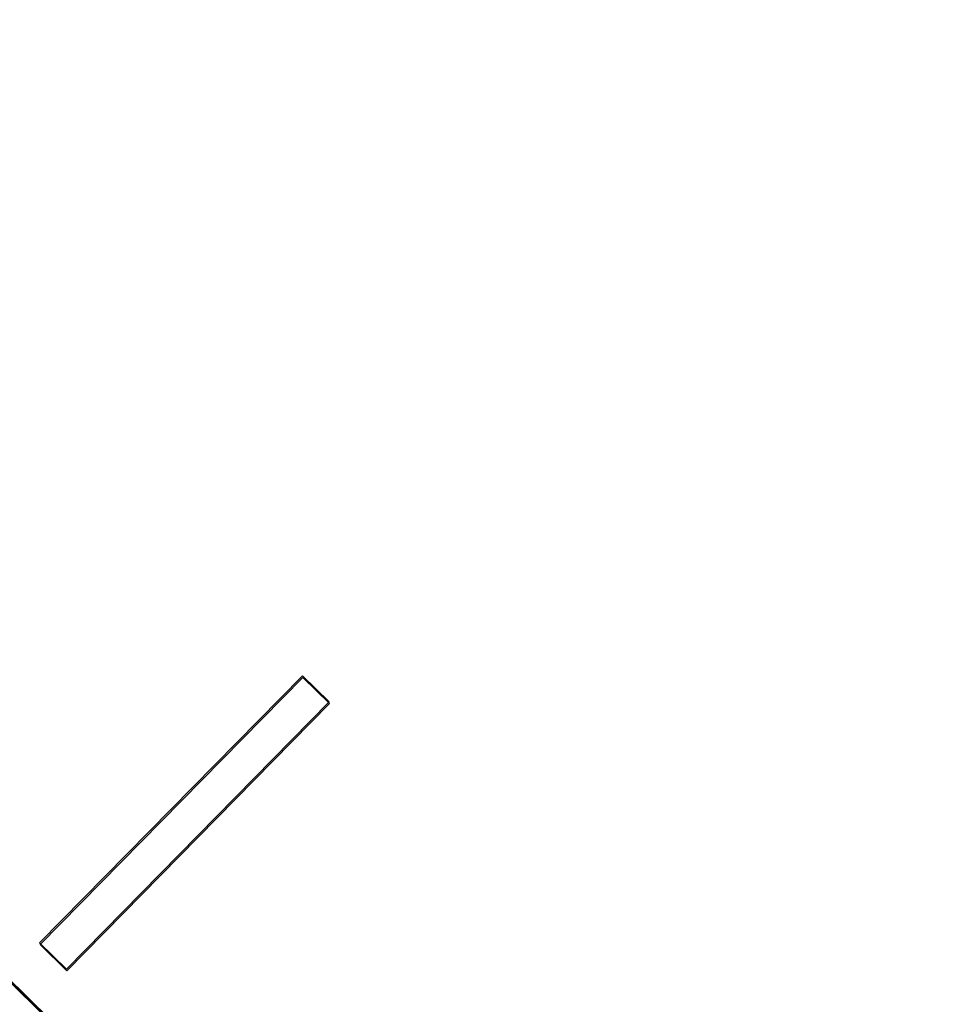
# Model space of a CAD drawing. Header units: millimetres. Extents: x 1589461 to 1701858, y 2333614 to 2610588.
# Tile 17 of 50: x 1599234 to 1599969, y 2353540 to 2354328. Entities that reach past the tile are written whole.
import ezdxf

# ---------------------------------------------------------------- set-up
doc = ezdxf.new("R2010")
doc.units = ezdxf.units.MM
doc.layers.add('isy-zv001-h02$0$A862-N-RLin', color=255, linetype='Continuous')
doc.layers.add('zv001-h02-a-200-1-0001$0$24_Innervegg', color=7, linetype='Continuous', lineweight=0)
doc.layers.add('zv001-h02-a-200-1-0001$0$271_Fast inventar', color=7, linetype='Continuous', lineweight=0)

msp = doc.modelspace()

# ---------------------------------------------------------------- linework, layer by layer
at = {"layer": 'isy-zv001-h02$0$A862-N-RLin', "flags": 128}
msp.add_lwpolyline([(1605059.14, 2357780.64), (1603644.68, 2359173.38), (1603191.61, 2359619.48), (1602384.31, 2358799.89), (1601542.21, 2357944.97), (1600700.12, 2357090.06), (1599822.93, 2356199.52), (1598610.53, 2357393.88), (1596996.6, 2355755.58), (1598403.45, 2354369.66), (1600077.1, 2352720.9)], close=True, dxfattribs=at)
at = {"layer": 'zv001-h02-a-200-1-0001$0$24_Innervegg'}
for p, q in [((1600079.49, 2352717.81), (1596998.94, 2355752.63)), ((1600079.85, 2352716.49), (1596999.29, 2355751.3))]:
    msp.add_line(p, q, dxfattribs=at)
at = {"layer": 'zv001-h02-a-200-1-0001$0$271_Fast inventar', "flags": 128}
for points in [[(1599271.13, 2353568.02), (1599481.48, 2353781.91), (1599460.09, 2353802.95), (1599249.74, 2353589.05)], [(1599271.49, 2353566.69), (1599481.84, 2353780.59), (1599460.45, 2353801.62), (1599250.1, 2353587.73)]]:
    msp.add_lwpolyline(points, close=True, dxfattribs=at)

doc.saveas('drawing.dxf')
